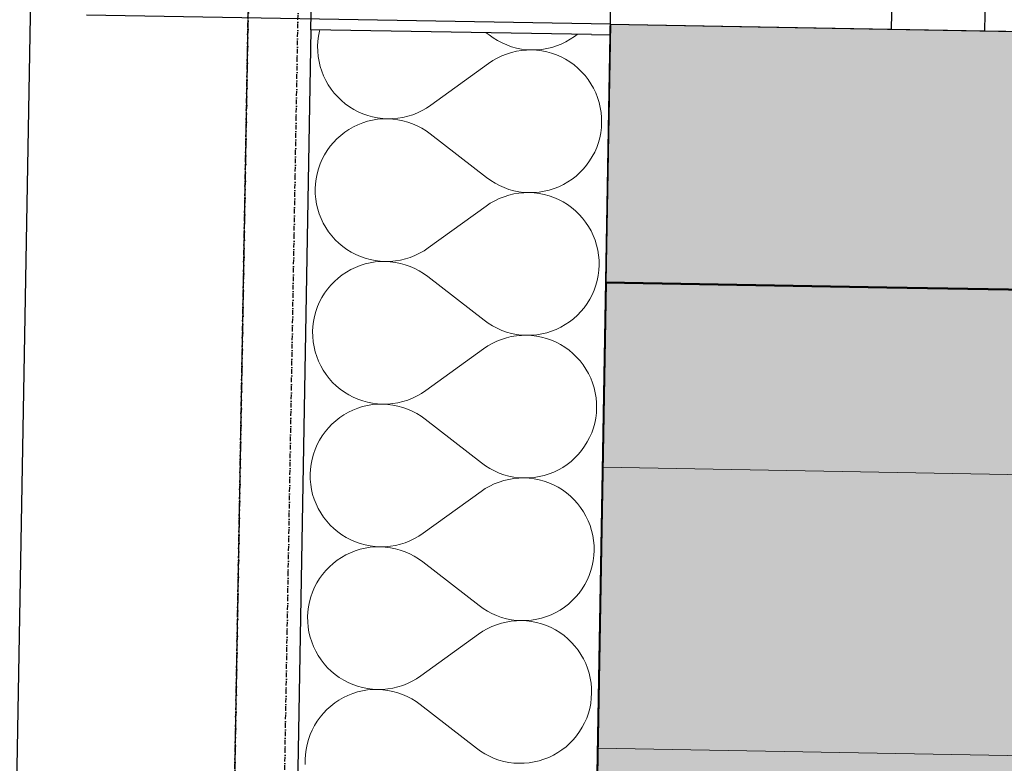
# Model space of a CAD drawing. Header units: millimetres. Extents: x -28761 to 4793, y -4271 to 20239.
# Tile 31 of 256: x -20669 to -20143, y 7256 to 7653. Entities that reach past the tile are written whole.
import ezdxf

# ---------------------------------------------------------------- set-up
doc = ezdxf.new("R2010")
doc.units = ezdxf.units.MM
doc.header["$MEASUREMENT"] = 0
doc.linetypes.add('Wipeout_Contour', pattern=[1000, 0, -1000])
doc.linetypes.add('Čerchovaná M', pattern=[4.5, 2.5, -0.85, 0.3, -0.85])
for name, color, linetype in [('5._POHLED ZÁPADNÍ_1_2D prvky - obecné', 7, 'Continuous'), ('5._POHLED ZÁPADNÍ_1_Konstrukce - nenosné', 7, 'Continuous'), ('5._POHLED ZÁPADNÍ_1_Konstrukce - nosné', 7, 'Continuous'), ('5._POHLED ZÁPADNÍ_1_Nové_Konstrukce - nenosné', 7, 'Continuous'), ('5._POHLED ZÁPADNÍ_1_Nové_Konstrukce - nosné', 7, 'Continuous'), ('5._POHLED ZÁPADNÍ_1_Nové_Otvory – Okna', 7, 'Continuous'), ('5._POHLED ZÁPADNÍ_1_Nové_Situace', 7, 'Continuous'), ('5._POHLED ZÁPADNÍ_1_Nové_Výplně - Povrchové', 7, 'Continuous'), ('5._POHLED ZÁPADNÍ_1_Nové_Výplně – Řezové', 7, 'Continuous'), ('5._POHLED ZÁPADNÍ_1_Nové_ZJEDNODUŠENÝ DVŮR', 7, 'Continuous'), ('5._POHLED ZÁPADNÍ_1_Výplně – Řezové', 7, 'Continuous')]:
    doc.layers.add(name, color=color, linetype=linetype)

# ---------------------------------------------------------------- blocks, each defined once
blk = doc.blocks.new('*X28', base_point=(-30186.65, -6515.26))
at = {"layer": '5._POHLED ZÁPADNÍ_1_Nové_Výplně – Řezové', "color": 21, "linetype": 'Continuous', "lineweight": 20, "true_color": 0xffaaaa}
for p, q in [((-20508.23, 7647.19), (-20508.4, 7646.55)), ((-20508.93, 7643.88), (-20509.27, 7641.18)), ((-20508.4, 7646.55), (-20508.93, 7643.88)), ((-20419.34, 7645.62), (-20417.87, 7644.47)), ((-20417.87, 7644.47), (-20415.66, 7642.88)), ((-20415.66, 7642.88), (-20413.35, 7641.45)), ((-20376.83, 7640.78), (-20374.46, 7642.13)), ((-20374.46, 7642.13), (-20372.2, 7643.64)), ((-20372.2, 7643.64), (-20370.75, 7644.77)), ((-20509.27, 7641.18), (-20509.42, 7638.47)), ((-20509.42, 7638.47), (-20509.37, 7635.74)), ((-20413.35, 7641.45), (-20410.94, 7640.19)), ((-20410.94, 7640.19), (-20408.45, 7639.1)), ((-20408.45, 7639.1), (-20405.88, 7638.19)), ((-20405.88, 7638.19), (-20403.26, 7637.47)), ((-20403.26, 7637.47), (-20400.59, 7636.94)), ((-20397.89, 7636.4), (-20400.6, 7636.16)), ((-20400.59, 7636.94), (-20397.89, 7636.6)), ((-20397.89, 7636.6), (-20395.17, 7636.45)), ((-20395.17, 7636.45), (-20397.89, 7636.4)), ((-20395.17, 7636.45), (-20392.45, 7636.5)), ((-20392.46, 7636.31), (-20395.17, 7636.45)), ((-20392.45, 7636.5), (-20389.74, 7636.74)), ((-20389.74, 7636.74), (-20387.06, 7637.18)), ((-20387.06, 7637.18), (-20384.41, 7637.8)), ((-20384.41, 7637.8), (-20381.81, 7638.61)), ((-20381.81, 7638.61), (-20379.28, 7639.61)), ((-20379.28, 7639.61), (-20376.83, 7640.78)), ((-20509.37, 7635.74), (-20509.12, 7633.04)), ((-20509.12, 7633.04), (-20508.69, 7630.35)), ((-20413.51, 7632.1), (-20415.88, 7630.75)), ((-20411.06, 7633.28), (-20413.51, 7632.1)), ((-20408.53, 7634.28), (-20411.06, 7633.28)), ((-20405.93, 7635.09), (-20408.53, 7634.28)), ((-20403.29, 7635.72), (-20405.93, 7635.09)), ((-20400.6, 7636.16), (-20403.29, 7635.72)), ((-20389.76, 7635.97), (-20392.46, 7636.31)), ((-20387.09, 7635.44), (-20389.76, 7635.97)), ((-20384.46, 7634.73), (-20387.09, 7635.44)), ((-20381.9, 7633.82), (-20384.46, 7634.73)), ((-20379.4, 7632.74), (-20381.9, 7633.82)), ((-20376.99, 7631.48), (-20379.4, 7632.74)), ((-20374.68, 7630.05), (-20376.99, 7631.48)), ((-20508.69, 7630.35), (-20508.06, 7627.7)), ((-20508.06, 7627.7), (-20507.25, 7625.11)), ((-20449.01, 7606.92), (-20418.14, 7629.24)), ((-20415.88, 7630.75), (-20418.14, 7629.24)), ((-20372.47, 7628.46), (-20374.68, 7630.05)), ((-20370.38, 7626.72), (-20372.47, 7628.46)), ((-20368.42, 7624.83), (-20370.38, 7626.72)), ((-20507.25, 7625.11), (-20506.25, 7622.58)), ((-20506.25, 7622.58), (-20505.08, 7620.12)), ((-20366.6, 7622.81), (-20368.42, 7624.83)), ((-20364.93, 7620.66), (-20366.6, 7622.81)), ((-20363.42, 7618.4), (-20364.93, 7620.66)), ((-20505.08, 7620.12), (-20503.73, 7617.76)), ((-20503.73, 7617.76), (-20502.22, 7615.5)), ((-20502.22, 7615.5), (-20500.55, 7613.35)), ((-20362.07, 7616.04), (-20363.42, 7618.4)), ((-20360.9, 7613.58), (-20362.07, 7616.04)), ((-20500.55, 7613.35), (-20498.73, 7611.33)), ((-20498.73, 7611.33), (-20496.77, 7609.44)), ((-20359.9, 7611.05), (-20360.9, 7613.58)), ((-20359.09, 7608.46), (-20359.9, 7611.05)), ((-20496.77, 7609.44), (-20494.68, 7607.7)), ((-20494.68, 7607.7), (-20492.47, 7606.11)), ((-20492.47, 7606.11), (-20490.16, 7604.68)), ((-20453.63, 7604.06), (-20451.27, 7605.41)), ((-20451.27, 7605.41), (-20449.01, 7606.92)), ((-20358.46, 7605.81), (-20359.09, 7608.46)), ((-20358.02, 7603.12), (-20358.46, 7605.81)), ((-20490.16, 7604.68), (-20487.74, 7603.42)), ((-20487.74, 7603.42), (-20485.25, 7602.33)), ((-20485.25, 7602.33), (-20482.68, 7601.43)), ((-20482.68, 7601.43), (-20480.06, 7600.71)), ((-20480.06, 7600.71), (-20477.39, 7600.18)), ((-20474.69, 7599.66), (-20477.4, 7599.42)), ((-20477.39, 7600.18), (-20474.69, 7599.85)), ((-20474.69, 7599.85), (-20471.97, 7599.7)), ((-20471.97, 7599.7), (-20474.69, 7599.66)), ((-20471.97, 7599.7), (-20469.25, 7599.76)), ((-20469.26, 7599.56), (-20471.97, 7599.7)), ((-20466.56, 7599.22), (-20469.26, 7599.56)), ((-20469.25, 7599.76), (-20466.54, 7600)), ((-20466.54, 7600), (-20463.86, 7600.44)), ((-20463.86, 7600.44), (-20461.21, 7601.07)), ((-20461.21, 7601.07), (-20458.62, 7601.88)), ((-20458.62, 7601.88), (-20456.09, 7602.88)), ((-20456.09, 7602.88), (-20453.63, 7604.06)), ((-20357.78, 7600.41), (-20358.02, 7603.12)), ((-20357.73, 7597.69), (-20357.78, 7600.41)), ((-20490.32, 7595.38), (-20492.68, 7594.03)), ((-20487.87, 7596.55), (-20490.32, 7595.38)), ((-20485.33, 7597.54), (-20487.87, 7596.55)), ((-20482.74, 7598.36), (-20485.33, 7597.54)), ((-20480.09, 7598.98), (-20482.74, 7598.36)), ((-20477.4, 7599.42), (-20480.09, 7598.98)), ((-20463.89, 7598.69), (-20466.56, 7599.22)), ((-20461.27, 7597.96), (-20463.89, 7598.69)), ((-20458.7, 7597.06), (-20461.27, 7597.96)), ((-20456.21, 7595.97), (-20458.7, 7597.06)), ((-20453.8, 7594.71), (-20456.21, 7595.97)), ((-20451.48, 7593.28), (-20453.8, 7594.71)), ((-20358.21, 7592.28), (-20357.88, 7594.98)), ((-20357.88, 7594.98), (-20357.73, 7597.69)), ((-20499.12, 7589.03), (-20501.01, 7587.07)), ((-20497.09, 7590.85), (-20499.12, 7589.03)), ((-20494.95, 7592.52), (-20497.09, 7590.85)), ((-20492.68, 7594.03), (-20494.95, 7592.52)), ((-20449.28, 7591.68), (-20451.48, 7593.28)), ((-20449.28, 7591.68), (-20419.21, 7568.29)), ((-20359.46, 7586.98), (-20358.74, 7589.61)), ((-20358.74, 7589.61), (-20358.21, 7592.28)), ((-20502.75, 7584.99), (-20504.34, 7582.78)), ((-20501.01, 7587.07), (-20502.75, 7584.99)), ((-20361.45, 7581.92), (-20360.37, 7584.42)), ((-20360.37, 7584.42), (-20359.46, 7586.98)), ((-20505.77, 7580.47), (-20507.03, 7578.05)), ((-20504.34, 7582.78), (-20505.77, 7580.47)), ((-20364.14, 7577.2), (-20362.71, 7579.51)), ((-20362.71, 7579.51), (-20361.45, 7581.92)), ((-20508.12, 7575.56), (-20509.03, 7572.99)), ((-20507.03, 7578.05), (-20508.12, 7575.56)), ((-20367.48, 7572.91), (-20365.74, 7574.99)), ((-20365.74, 7574.99), (-20364.14, 7577.2)), ((-20509.74, 7570.37), (-20510.27, 7567.7)), ((-20509.03, 7572.99), (-20509.74, 7570.37)), ((-20419.21, 7568.29), (-20417, 7566.7)), ((-20373.54, 7567.46), (-20371.39, 7569.13)), ((-20371.39, 7569.13), (-20369.37, 7570.95)), ((-20369.37, 7570.95), (-20367.48, 7572.91)), ((-20510.61, 7565), (-20510.76, 7562.29)), ((-20510.27, 7567.7), (-20510.61, 7565)), ((-20417, 7566.7), (-20414.69, 7565.27)), ((-20414.69, 7565.27), (-20412.28, 7564.01)), ((-20412.28, 7564.01), (-20409.79, 7562.92)), ((-20409.79, 7562.92), (-20407.22, 7562.01)), ((-20383.15, 7562.44), (-20380.62, 7563.43)), ((-20380.62, 7563.43), (-20378.17, 7564.6)), ((-20378.17, 7564.6), (-20375.8, 7565.95)), ((-20375.8, 7565.95), (-20373.54, 7567.46)), ((-20510.76, 7562.29), (-20510.71, 7559.57)), ((-20510.71, 7559.57), (-20510.47, 7556.86)), ((-20409.87, 7558.1), (-20412.4, 7557.1)), ((-20407.28, 7558.91), (-20409.87, 7558.1)), ((-20404.63, 7559.54), (-20407.28, 7558.91)), ((-20407.22, 7562.01), (-20404.6, 7561.29)), ((-20401.94, 7559.98), (-20404.63, 7559.54)), ((-20404.6, 7561.29), (-20401.93, 7560.76)), ((-20399.23, 7560.22), (-20401.94, 7559.98)), ((-20401.93, 7560.76), (-20399.23, 7560.42)), ((-20399.23, 7560.42), (-20396.51, 7560.27)), ((-20396.51, 7560.27), (-20399.23, 7560.22)), ((-20396.51, 7560.27), (-20393.79, 7560.32)), ((-20393.8, 7560.13), (-20396.51, 7560.27)), ((-20391.1, 7559.79), (-20393.8, 7560.13)), ((-20393.79, 7560.32), (-20391.08, 7560.56)), ((-20388.43, 7559.27), (-20391.1, 7559.79)), ((-20391.08, 7560.56), (-20388.4, 7561)), ((-20385.81, 7558.55), (-20388.43, 7559.27)), ((-20388.4, 7561), (-20385.75, 7561.62)), ((-20383.24, 7557.65), (-20385.81, 7558.55)), ((-20385.75, 7561.62), (-20383.15, 7562.44)), ((-20380.74, 7556.56), (-20383.24, 7557.65)), ((-20510.47, 7556.86), (-20510.03, 7554.17)), ((-20510.03, 7554.17), (-20509.4, 7551.52)), ((-20450.35, 7530.74), (-20419.48, 7553.06)), ((-20417.22, 7554.57), (-20419.48, 7553.06)), ((-20414.86, 7555.92), (-20417.22, 7554.57)), ((-20412.4, 7557.1), (-20414.86, 7555.92)), ((-20378.33, 7555.3), (-20380.74, 7556.56)), ((-20376.02, 7553.87), (-20378.33, 7555.3)), ((-20373.81, 7552.28), (-20376.02, 7553.87)), ((-20371.72, 7550.54), (-20373.81, 7552.28)), ((-20509.4, 7551.52), (-20508.59, 7548.93)), ((-20508.59, 7548.93), (-20507.59, 7546.4)), ((-20369.76, 7548.65), (-20371.72, 7550.54)), ((-20367.94, 7546.63), (-20369.76, 7548.65)), ((-20507.59, 7546.4), (-20506.42, 7543.94)), ((-20506.42, 7543.94), (-20505.07, 7541.58)), ((-20366.27, 7544.48), (-20367.94, 7546.63)), ((-20364.76, 7542.22), (-20366.27, 7544.48)), ((-20363.41, 7539.86), (-20364.76, 7542.22)), ((-20505.07, 7541.58), (-20503.56, 7539.32)), ((-20503.56, 7539.32), (-20501.89, 7537.17)), ((-20501.89, 7537.17), (-20500.07, 7535.15)), ((-20362.24, 7537.4), (-20363.41, 7539.86)), ((-20361.24, 7534.87), (-20362.24, 7537.4)), ((-20500.07, 7535.15), (-20498.11, 7533.26)), ((-20498.11, 7533.26), (-20496.02, 7531.52)), ((-20496.02, 7531.52), (-20493.81, 7529.93)), ((-20360.43, 7532.28), (-20361.24, 7534.87)), ((-20359.8, 7529.63), (-20360.43, 7532.28)), ((-20493.81, 7529.93), (-20491.5, 7528.5)), ((-20491.5, 7528.5), (-20489.09, 7527.24)), ((-20489.09, 7527.24), (-20486.59, 7526.16)), ((-20486.59, 7526.16), (-20484.02, 7525.25)), ((-20459.96, 7525.7), (-20457.43, 7526.7)), ((-20457.43, 7526.7), (-20454.97, 7527.88)), ((-20454.97, 7527.88), (-20452.61, 7529.23)), ((-20452.61, 7529.23), (-20450.35, 7530.74)), ((-20359.36, 7526.94), (-20359.8, 7529.63)), ((-20359.12, 7524.23), (-20359.36, 7526.94)), ((-20486.67, 7521.37), (-20489.21, 7520.37)), ((-20484.08, 7522.18), (-20486.67, 7521.37)), ((-20481.43, 7522.8), (-20484.08, 7522.18)), ((-20484.02, 7525.25), (-20481.4, 7524.53)), ((-20478.75, 7523.24), (-20481.43, 7522.8)), ((-20481.4, 7524.53), (-20478.73, 7524.01)), ((-20476.04, 7523.48), (-20478.75, 7523.24)), ((-20478.73, 7524.01), (-20476.03, 7523.67)), ((-20473.32, 7523.53), (-20476.04, 7523.48)), ((-20476.03, 7523.67), (-20473.32, 7523.53)), ((-20473.32, 7523.53), (-20470.6, 7523.58)), ((-20470.6, 7523.38), (-20473.32, 7523.53)), ((-20470.6, 7523.58), (-20467.89, 7523.82)), ((-20467.9, 7523.04), (-20470.6, 7523.38)), ((-20465.23, 7522.51), (-20467.9, 7523.04)), ((-20467.89, 7523.82), (-20465.2, 7524.26)), ((-20462.61, 7521.79), (-20465.23, 7522.51)), ((-20465.2, 7524.26), (-20462.55, 7524.89)), ((-20460.04, 7520.88), (-20462.61, 7521.79)), ((-20462.55, 7524.89), (-20459.96, 7525.7)), ((-20457.55, 7519.79), (-20460.04, 7520.88)), ((-20359.22, 7518.8), (-20359.07, 7521.51)), ((-20359.07, 7521.51), (-20359.12, 7524.23)), ((-20496.29, 7516.34), (-20498.44, 7514.67)), ((-20494.03, 7517.85), (-20496.29, 7516.34)), ((-20491.66, 7519.2), (-20494.03, 7517.85)), ((-20489.21, 7520.37), (-20491.66, 7519.2)), ((-20455.14, 7518.53), (-20457.55, 7519.79)), ((-20452.83, 7517.1), (-20455.14, 7518.53)), ((-20450.62, 7515.51), (-20452.83, 7517.1)), ((-20450.62, 7515.51), (-20420.55, 7492.12)), ((-20360.09, 7513.43), (-20359.56, 7516.1)), ((-20359.56, 7516.1), (-20359.22, 7518.8)), ((-20502.35, 7510.9), (-20504.09, 7508.81)), ((-20500.46, 7512.85), (-20502.35, 7510.9)), ((-20498.44, 7514.67), (-20500.46, 7512.85)), ((-20361.71, 7508.24), (-20360.8, 7510.81)), ((-20360.8, 7510.81), (-20360.09, 7513.43)), ((-20505.69, 7506.6), (-20507.12, 7504.29)), ((-20504.09, 7508.81), (-20505.69, 7506.6)), ((-20364.06, 7503.34), (-20362.8, 7505.75)), ((-20362.8, 7505.75), (-20361.71, 7508.24)), ((-20508.38, 7501.88), (-20509.46, 7499.38)), ((-20507.12, 7504.29), (-20508.38, 7501.88)), ((-20367.08, 7498.81), (-20365.49, 7501.02)), ((-20365.49, 7501.02), (-20364.06, 7503.34)), ((-20510.37, 7496.82), (-20511.09, 7494.19)), ((-20509.46, 7499.38), (-20510.37, 7496.82)), ((-20372.73, 7492.95), (-20370.71, 7494.77)), ((-20370.71, 7494.77), (-20368.82, 7496.73)), ((-20368.82, 7496.73), (-20367.08, 7498.81)), ((-20511.62, 7491.52), (-20511.95, 7488.82)), ((-20511.09, 7494.19), (-20511.62, 7491.52)), ((-20420.55, 7492.12), (-20418.35, 7490.52)), ((-20418.35, 7490.52), (-20416.03, 7489.09)), ((-20416.03, 7489.09), (-20413.62, 7487.83)), ((-20379.51, 7488.43), (-20377.15, 7489.77)), ((-20377.15, 7489.77), (-20374.88, 7491.28)), ((-20374.88, 7491.28), (-20372.73, 7492.95)), ((-20511.95, 7488.82), (-20512.1, 7486.11)), ((-20512.1, 7486.11), (-20512.05, 7483.39)), ((-20413.62, 7487.83), (-20411.13, 7486.74)), ((-20411.13, 7486.74), (-20408.56, 7485.84)), ((-20408.56, 7485.84), (-20405.94, 7485.11)), ((-20405.94, 7485.11), (-20403.27, 7484.58)), ((-20400.58, 7484.05), (-20403.29, 7483.8)), ((-20403.27, 7484.58), (-20400.57, 7484.24)), ((-20397.86, 7484.1), (-20400.58, 7484.05)), ((-20400.57, 7484.24), (-20397.86, 7484.1)), ((-20397.86, 7484.1), (-20395.14, 7484.14)), ((-20395.14, 7483.95), (-20397.86, 7484.1)), ((-20395.14, 7484.14), (-20392.43, 7484.39)), ((-20392.44, 7483.62), (-20395.14, 7483.95)), ((-20392.43, 7484.39), (-20389.74, 7484.82)), ((-20389.74, 7484.82), (-20387.09, 7485.44)), ((-20387.09, 7485.44), (-20384.5, 7486.26)), ((-20384.5, 7486.26), (-20381.96, 7487.25)), ((-20381.96, 7487.25), (-20379.51, 7488.43)), ((-20512.05, 7483.39), (-20511.81, 7480.68)), ((-20511.81, 7480.68), (-20511.37, 7477.99)), ((-20416.2, 7479.74), (-20418.56, 7478.39)), ((-20413.74, 7480.92), (-20416.2, 7479.74)), ((-20411.21, 7481.92), (-20413.74, 7480.92)), ((-20408.62, 7482.73), (-20411.21, 7481.92)), ((-20405.97, 7483.36), (-20408.62, 7482.73)), ((-20403.29, 7483.8), (-20405.97, 7483.36)), ((-20389.77, 7483.09), (-20392.44, 7483.62)), ((-20387.15, 7482.37), (-20389.77, 7483.09)), ((-20384.58, 7481.47), (-20387.15, 7482.37)), ((-20382.09, 7480.38), (-20384.58, 7481.47)), ((-20379.67, 7479.12), (-20382.09, 7480.38)), ((-20377.36, 7477.7), (-20379.67, 7479.12)), ((-20511.37, 7477.99), (-20510.74, 7475.35)), ((-20510.74, 7475.35), (-20509.93, 7472.75)), ((-20451.69, 7454.56), (-20420.82, 7476.88)), ((-20418.56, 7478.39), (-20420.82, 7476.88)), ((-20375.15, 7476.11), (-20377.36, 7477.7)), ((-20373.06, 7474.36), (-20375.15, 7476.11)), ((-20371.1, 7472.47), (-20373.06, 7474.36)), ((-20509.93, 7472.75), (-20508.93, 7470.22)), ((-20508.93, 7470.22), (-20507.76, 7467.76)), ((-20369.28, 7470.45), (-20371.1, 7472.47)), ((-20367.61, 7468.3), (-20369.28, 7470.45)), ((-20366.1, 7466.04), (-20367.61, 7468.3)), ((-20507.76, 7467.76), (-20506.41, 7465.4)), ((-20506.41, 7465.4), (-20504.9, 7463.14)), ((-20504.9, 7463.14), (-20503.23, 7460.99)), ((-20364.75, 7463.68), (-20366.1, 7466.04)), ((-20363.58, 7461.23), (-20364.75, 7463.68)), ((-20503.23, 7460.99), (-20501.41, 7458.97)), ((-20501.41, 7458.97), (-20499.45, 7457.08)), ((-20362.58, 7458.69), (-20363.58, 7461.23)), ((-20361.77, 7456.1), (-20362.58, 7458.69)), ((-20499.45, 7457.08), (-20497.36, 7455.34)), ((-20497.36, 7455.34), (-20495.15, 7453.75)), ((-20495.15, 7453.75), (-20492.84, 7452.32)), ((-20492.84, 7452.32), (-20490.43, 7451.06)), ((-20456.32, 7451.7), (-20453.95, 7453.05)), ((-20453.95, 7453.05), (-20451.69, 7454.56)), ((-20361.14, 7453.45), (-20361.77, 7456.1)), ((-20360.71, 7450.77), (-20361.14, 7453.45)), ((-20490.43, 7451.06), (-20487.93, 7449.98)), ((-20487.93, 7449.98), (-20485.37, 7449.07)), ((-20485.37, 7449.07), (-20482.74, 7448.36)), ((-20480.09, 7447.06), (-20482.77, 7446.62)), ((-20482.74, 7448.36), (-20480.07, 7447.83)), ((-20477.38, 7447.3), (-20480.09, 7447.06)), ((-20480.07, 7447.83), (-20477.37, 7447.49)), ((-20474.66, 7447.35), (-20477.38, 7447.3)), ((-20477.37, 7447.49), (-20474.66, 7447.35)), ((-20474.66, 7447.35), (-20471.94, 7447.4)), ((-20471.94, 7447.2), (-20474.66, 7447.35)), ((-20471.94, 7447.4), (-20469.23, 7447.64)), ((-20469.24, 7446.86), (-20471.94, 7447.2)), ((-20469.23, 7447.64), (-20466.54, 7448.08)), ((-20466.54, 7448.08), (-20463.9, 7448.71)), ((-20463.9, 7448.71), (-20461.3, 7449.52)), ((-20461.3, 7449.52), (-20458.77, 7450.52)), ((-20458.77, 7450.52), (-20456.32, 7451.7)), ((-20360.46, 7448.06), (-20360.71, 7450.77)), ((-20360.41, 7445.34), (-20360.46, 7448.06)), ((-20493, 7443.02), (-20495.37, 7441.67)), ((-20490.55, 7444.19), (-20493, 7443.02)), ((-20488.02, 7445.19), (-20490.55, 7444.19)), ((-20485.42, 7446), (-20488.02, 7445.19)), ((-20482.77, 7446.62), (-20485.42, 7446)), ((-20466.57, 7446.33), (-20469.24, 7446.86)), ((-20463.95, 7445.61), (-20466.57, 7446.33)), ((-20461.38, 7444.7), (-20463.95, 7445.61)), ((-20458.89, 7443.61), (-20461.38, 7444.7)), ((-20456.48, 7442.35), (-20458.89, 7443.61)), ((-20454.17, 7440.92), (-20456.48, 7442.35)), ((-20360.9, 7439.92), (-20360.56, 7442.62)), ((-20360.56, 7442.62), (-20360.41, 7445.34)), ((-20501.8, 7436.67), (-20503.69, 7434.72)), ((-20499.78, 7438.49), (-20501.8, 7436.67)), ((-20497.63, 7440.16), (-20499.78, 7438.49)), ((-20495.37, 7441.67), (-20497.63, 7440.16)), ((-20451.96, 7439.33), (-20454.17, 7440.92)), ((-20451.96, 7439.33), (-20421.89, 7415.94)), ((-20362.15, 7434.63), (-20361.43, 7437.25)), ((-20361.43, 7437.25), (-20360.9, 7439.92)), ((-20505.44, 7432.63), (-20507.03, 7430.42)), ((-20503.69, 7434.72), (-20505.44, 7432.63)), ((-20364.14, 7429.57), (-20363.05, 7432.06)), ((-20363.05, 7432.06), (-20362.15, 7434.63)), ((-20508.46, 7428.11), (-20509.72, 7425.7)), ((-20507.03, 7430.42), (-20508.46, 7428.11)), ((-20366.83, 7424.84), (-20365.4, 7427.16)), ((-20365.4, 7427.16), (-20364.14, 7429.57)), ((-20510.8, 7423.2), (-20511.71, 7420.64)), ((-20509.72, 7425.7), (-20510.8, 7423.2)), ((-20370.16, 7420.55), (-20368.42, 7422.64)), ((-20368.42, 7422.64), (-20366.83, 7424.84)), ((-20512.43, 7418.01), (-20512.96, 7415.35)), ((-20511.71, 7420.64), (-20512.43, 7418.01)), ((-20421.89, 7415.94), (-20419.69, 7414.34)), ((-20376.22, 7415.1), (-20374.08, 7416.77)), ((-20374.08, 7416.77), (-20372.05, 7418.59)), ((-20372.05, 7418.59), (-20370.16, 7420.55)), ((-20513.3, 7412.65), (-20513.44, 7409.93)), ((-20512.96, 7415.35), (-20513.3, 7412.65)), ((-20419.69, 7414.34), (-20417.37, 7412.91)), ((-20417.37, 7412.91), (-20414.96, 7411.65)), ((-20414.96, 7411.65), (-20412.47, 7410.56)), ((-20412.47, 7410.56), (-20409.9, 7409.66)), ((-20385.84, 7410.08), (-20383.31, 7411.07)), ((-20383.31, 7411.07), (-20380.85, 7412.25)), ((-20380.85, 7412.25), (-20378.49, 7413.59)), ((-20378.49, 7413.59), (-20376.22, 7415.1)), ((-20513.44, 7409.93), (-20513.39, 7407.21)), ((-20513.39, 7407.21), (-20513.15, 7404.5)), ((-20412.55, 7405.74), (-20415.08, 7404.74)), ((-20409.96, 7406.56), (-20412.55, 7405.74)), ((-20407.31, 7407.18), (-20409.96, 7406.56)), ((-20409.9, 7409.66), (-20407.28, 7408.94)), ((-20404.63, 7407.62), (-20407.31, 7407.18)), ((-20407.28, 7408.94), (-20404.61, 7408.4)), ((-20401.92, 7407.87), (-20404.63, 7407.62)), ((-20404.61, 7408.4), (-20401.91, 7408.06)), ((-20399.2, 7407.92), (-20401.92, 7407.87)), ((-20401.91, 7408.06), (-20399.2, 7407.92)), ((-20399.2, 7407.92), (-20396.48, 7407.96)), ((-20396.48, 7407.77), (-20399.2, 7407.92)), ((-20396.48, 7407.96), (-20393.77, 7408.21)), ((-20393.78, 7407.44), (-20396.48, 7407.77)), ((-20391.11, 7406.91), (-20393.78, 7407.44)), ((-20393.77, 7408.21), (-20391.08, 7408.64)), ((-20388.49, 7406.19), (-20391.11, 7406.91)), ((-20391.08, 7408.64), (-20388.43, 7409.27)), ((-20385.92, 7405.29), (-20388.49, 7406.19)), ((-20388.43, 7409.27), (-20385.84, 7410.08)), ((-20383.43, 7404.2), (-20385.92, 7405.29)), ((-20513.15, 7404.5), (-20512.71, 7401.81)), ((-20512.71, 7401.81), (-20512.09, 7399.17)), ((-20453.03, 7378.38), (-20422.16, 7400.7)), ((-20419.9, 7402.22), (-20422.16, 7400.7)), ((-20417.54, 7403.56), (-20419.9, 7402.22)), ((-20415.08, 7404.74), (-20417.54, 7403.56)), ((-20381.02, 7402.94), (-20383.43, 7404.2)), ((-20378.7, 7401.52), (-20381.02, 7402.94)), ((-20376.49, 7399.93), (-20378.7, 7401.52)), ((-20374.4, 7398.18), (-20376.49, 7399.93)), ((-20512.09, 7399.17), (-20511.27, 7396.57)), ((-20511.27, 7396.57), (-20510.27, 7394.04)), ((-20372.44, 7396.3), (-20374.4, 7398.18)), ((-20370.63, 7394.27), (-20372.44, 7396.3)), ((-20510.27, 7394.04), (-20509.1, 7391.59)), ((-20509.1, 7391.59), (-20507.75, 7389.22)), ((-20507.75, 7389.22), (-20506.24, 7386.96)), ((-20368.96, 7392.12), (-20370.63, 7394.27)), ((-20367.44, 7389.86), (-20368.96, 7392.12)), ((-20366.1, 7387.5), (-20367.44, 7389.86)), ((-20506.24, 7386.96), (-20504.57, 7384.81)), ((-20504.57, 7384.81), (-20502.75, 7382.79)), ((-20364.92, 7385.05), (-20366.1, 7387.5)), ((-20363.92, 7382.52), (-20364.92, 7385.05)), ((-20502.75, 7382.79), (-20500.79, 7380.9)), ((-20500.79, 7380.9), (-20498.7, 7379.16)), ((-20498.7, 7379.16), (-20496.5, 7377.57)), ((-20363.11, 7379.92), (-20363.92, 7382.52)), ((-20362.48, 7377.27), (-20363.11, 7379.92)), ((-20496.5, 7377.57), (-20494.18, 7376.14)), ((-20494.18, 7376.14), (-20491.77, 7374.88)), ((-20491.77, 7374.88), (-20489.27, 7373.8)), ((-20489.27, 7373.8), (-20486.71, 7372.89)), ((-20462.64, 7373.35), (-20460.11, 7374.34)), ((-20460.11, 7374.34), (-20457.66, 7375.52)), ((-20457.66, 7375.52), (-20455.29, 7376.87)), ((-20455.29, 7376.87), (-20453.03, 7378.38)), ((-20362.05, 7374.59), (-20362.48, 7377.27)), ((-20361.8, 7371.88), (-20362.05, 7374.59)), ((-20489.36, 7369.01), (-20491.89, 7368.01)), ((-20486.76, 7369.82), (-20489.36, 7369.01)), ((-20484.11, 7370.45), (-20486.76, 7369.82)), ((-20486.71, 7372.89), (-20484.08, 7372.18)), ((-20481.43, 7370.88), (-20484.11, 7370.45)), ((-20484.08, 7372.18), (-20481.41, 7371.65)), ((-20478.72, 7371.12), (-20481.43, 7370.88)), ((-20481.41, 7371.65), (-20478.71, 7371.31)), ((-20476, 7371.17), (-20478.72, 7371.12)), ((-20478.71, 7371.31), (-20476, 7371.17)), ((-20476, 7371.17), (-20473.28, 7371.22)), ((-20473.28, 7371.02), (-20476, 7371.17)), ((-20473.28, 7371.22), (-20470.57, 7371.46)), ((-20470.58, 7370.68), (-20473.28, 7371.02)), ((-20467.91, 7370.15), (-20470.58, 7370.68)), ((-20470.57, 7371.46), (-20467.88, 7371.9)), ((-20465.29, 7369.43), (-20467.91, 7370.15)), ((-20467.88, 7371.9), (-20465.24, 7372.53)), ((-20462.73, 7368.52), (-20465.29, 7369.43)), ((-20465.24, 7372.53), (-20462.64, 7373.35)), ((-20460.23, 7367.43), (-20462.73, 7368.52)), ((-20361.9, 7366.44), (-20361.75, 7369.16)), ((-20361.75, 7369.16), (-20361.8, 7371.88)), ((-20498.97, 7363.98), (-20501.12, 7362.31)), ((-20496.71, 7365.49), (-20498.97, 7363.98)), ((-20494.34, 7366.84), (-20496.71, 7365.49)), ((-20491.89, 7368.01), (-20494.34, 7366.84)), ((-20457.82, 7366.17), (-20460.23, 7367.43)), ((-20455.51, 7364.74), (-20457.82, 7366.17)), ((-20453.3, 7363.15), (-20455.51, 7364.74)), ((-20453.3, 7363.15), (-20423.23, 7339.76)), ((-20362.77, 7361.07), (-20362.24, 7363.74)), ((-20362.24, 7363.74), (-20361.9, 7366.44)), ((-20505.03, 7358.54), (-20506.78, 7356.45)), ((-20503.14, 7360.5), (-20505.03, 7358.54)), ((-20501.12, 7362.31), (-20503.14, 7360.5)), ((-20364.39, 7355.88), (-20363.49, 7358.45)), ((-20363.49, 7358.45), (-20362.77, 7361.07)), ((-20508.37, 7354.24), (-20509.8, 7351.93)), ((-20506.78, 7356.45), (-20508.37, 7354.24)), ((-20366.74, 7350.98), (-20365.48, 7353.39)), ((-20365.48, 7353.39), (-20364.39, 7355.88)), ((-20511.06, 7349.52), (-20512.14, 7347.02)), ((-20509.8, 7351.93), (-20511.06, 7349.52)), ((-20369.76, 7346.46), (-20368.17, 7348.66)), ((-20368.17, 7348.66), (-20366.74, 7350.98)), ((-20513.77, 7341.83), (-20514.3, 7339.17)), ((-20513.05, 7344.46), (-20513.77, 7341.83)), ((-20512.14, 7347.02), (-20513.05, 7344.46)), ((-20375.42, 7340.59), (-20373.39, 7342.41)), ((-20373.39, 7342.41), (-20371.5, 7344.37)), ((-20371.5, 7344.37), (-20369.76, 7346.46)), ((-20514.3, 7339.17), (-20514.64, 7336.47)), ((-20423.23, 7339.76), (-20421.03, 7338.17)), ((-20421.03, 7338.17), (-20418.71, 7336.73)), ((-20418.71, 7336.73), (-20416.3, 7335.47)), ((-20382.19, 7336.07), (-20379.83, 7337.41)), ((-20379.83, 7337.41), (-20377.57, 7338.93)), ((-20377.57, 7338.93), (-20375.42, 7340.59)), ((-20514.64, 7336.47), (-20514.78, 7333.75)), ((-20514.78, 7333.75), (-20514.73, 7331.03)), ((-20416.3, 7335.47), (-20413.81, 7334.39)), ((-20413.81, 7334.39), (-20411.25, 7333.48)), ((-20411.25, 7333.48), (-20408.62, 7332.76)), ((-20405.97, 7331.44), (-20408.65, 7331)), ((-20408.62, 7332.76), (-20405.95, 7332.23)), ((-20403.26, 7331.69), (-20405.97, 7331.44)), ((-20405.95, 7332.23), (-20403.26, 7331.89)), ((-20403.26, 7331.89), (-20400.54, 7331.74)), ((-20400.54, 7331.74), (-20403.26, 7331.69)), ((-20400.54, 7331.74), (-20397.82, 7331.79)), ((-20397.82, 7331.6), (-20400.54, 7331.74)), ((-20397.82, 7331.79), (-20395.11, 7332.03)), ((-20395.12, 7331.26), (-20397.82, 7331.6)), ((-20395.11, 7332.03), (-20392.42, 7332.46)), ((-20392.42, 7332.46), (-20389.78, 7333.09)), ((-20389.78, 7333.09), (-20387.18, 7333.9)), ((-20387.18, 7333.9), (-20384.65, 7334.89)), ((-20384.65, 7334.89), (-20382.19, 7336.07)), ((-20514.73, 7331.03), (-20514.49, 7328.32)), ((-20514.49, 7328.32), (-20514.05, 7325.64)), ((-20418.88, 7327.39), (-20421.24, 7326.04)), ((-20416.43, 7328.56), (-20418.88, 7327.39)), ((-20413.9, 7329.56), (-20416.43, 7328.56)), ((-20411.3, 7330.38), (-20413.9, 7329.56)), ((-20408.65, 7331), (-20411.3, 7330.38)), ((-20392.45, 7330.73), (-20395.12, 7331.26)), ((-20389.83, 7330.01), (-20392.45, 7330.73)), ((-20387.26, 7329.11), (-20389.83, 7330.01)), ((-20384.77, 7328.03), (-20387.26, 7329.11)), ((-20382.36, 7326.77), (-20384.77, 7328.03)), ((-20380.04, 7325.34), (-20382.36, 7326.77)), ((-20514.05, 7325.64), (-20513.43, 7322.99)), ((-20513.43, 7322.99), (-20512.61, 7320.39)), ((-20454.38, 7302.21), (-20423.5, 7324.52)), ((-20421.24, 7326.04), (-20423.5, 7324.52)), ((-20377.83, 7323.75), (-20380.04, 7325.34)), ((-20375.74, 7322), (-20377.83, 7323.75)), ((-20373.79, 7320.12), (-20375.74, 7322)), ((-20512.61, 7320.39), (-20511.62, 7317.86)), ((-20511.62, 7317.86), (-20510.44, 7315.41)), ((-20371.97, 7318.09), (-20373.79, 7320.12)), ((-20370.3, 7315.95), (-20371.97, 7318.09)), ((-20368.78, 7313.68), (-20370.3, 7315.95)), ((-20510.44, 7315.41), (-20509.09, 7313.04)), ((-20509.09, 7313.04), (-20507.58, 7310.78)), ((-20507.58, 7310.78), (-20505.91, 7308.63)), ((-20367.44, 7311.32), (-20368.78, 7313.68)), ((-20366.26, 7308.87), (-20367.44, 7311.32)), ((-20505.91, 7308.63), (-20504.09, 7306.61)), ((-20504.09, 7306.61), (-20502.13, 7304.72)), ((-20365.26, 7306.34), (-20366.26, 7308.87)), ((-20364.45, 7303.74), (-20365.26, 7306.34)), ((-20502.13, 7304.72), (-20500.04, 7302.98)), ((-20500.04, 7302.98), (-20497.84, 7301.39)), ((-20497.84, 7301.39), (-20495.52, 7299.96)), ((-20495.52, 7299.96), (-20493.11, 7298.7)), ((-20459, 7299.34), (-20456.64, 7300.69)), ((-20456.64, 7300.69), (-20454.38, 7302.21)), ((-20363.82, 7301.09), (-20364.45, 7303.74)), ((-20363.39, 7298.41), (-20363.82, 7301.09)), ((-20493.11, 7298.7), (-20490.61, 7297.62)), ((-20490.61, 7297.62), (-20488.05, 7296.72)), ((-20488.05, 7296.72), (-20485.42, 7296)), ((-20482.77, 7294.7), (-20485.45, 7294.27)), ((-20485.42, 7296), (-20482.76, 7295.47)), ((-20480.06, 7294.94), (-20482.77, 7294.7)), ((-20482.76, 7295.47), (-20480.06, 7295.13)), ((-20480.06, 7295.13), (-20477.34, 7294.99)), ((-20477.34, 7294.99), (-20480.06, 7294.94)), ((-20477.34, 7294.99), (-20474.62, 7295.04)), ((-20474.62, 7294.84), (-20477.34, 7294.99)), ((-20474.62, 7295.04), (-20471.91, 7295.29)), ((-20471.92, 7294.5), (-20474.62, 7294.84)), ((-20469.26, 7293.97), (-20471.92, 7294.5)), ((-20471.91, 7295.29), (-20469.22, 7295.72)), ((-20469.22, 7295.72), (-20466.58, 7296.35)), ((-20466.58, 7296.35), (-20463.98, 7297.17)), ((-20463.98, 7297.17), (-20461.45, 7298.17)), ((-20461.45, 7298.17), (-20459, 7299.34)), ((-20363.15, 7295.7), (-20363.39, 7298.41)), ((-20363.1, 7292.98), (-20363.15, 7295.7)), ((-20498.05, 7289.31), (-20500.31, 7287.8)), ((-20495.69, 7290.66), (-20498.05, 7289.31)), ((-20493.23, 7291.83), (-20495.69, 7290.66)), ((-20490.7, 7292.83), (-20493.23, 7291.83)), ((-20488.1, 7293.64), (-20490.7, 7292.83)), ((-20485.45, 7294.27), (-20488.1, 7293.64)), ((-20466.63, 7293.25), (-20469.26, 7293.97)), ((-20464.07, 7292.34), (-20466.63, 7293.25)), ((-20461.57, 7291.26), (-20464.07, 7292.34)), ((-20459.16, 7289.99), (-20461.57, 7291.26)), ((-20456.85, 7288.56), (-20459.16, 7289.99)), ((-20363.58, 7287.56), (-20363.24, 7290.26)), ((-20363.24, 7290.26), (-20363.1, 7292.98)), ((-20504.48, 7284.32), (-20506.37, 7282.36)), ((-20502.46, 7286.13), (-20504.48, 7284.32)), ((-20500.31, 7287.8), (-20502.46, 7286.13)), ((-20454.64, 7286.97), (-20456.85, 7288.56)), ((-20454.64, 7286.97), (-20424.58, 7263.58)), ((-20364.83, 7282.27), (-20364.11, 7284.89)), ((-20364.11, 7284.89), (-20363.58, 7287.56)), ((-20508.12, 7280.27), (-20509.71, 7278.07)), ((-20506.37, 7282.36), (-20508.12, 7280.27)), ((-20366.82, 7277.21), (-20365.73, 7279.7)), ((-20365.73, 7279.7), (-20364.83, 7282.27)), ((-20511.14, 7275.75), (-20512.4, 7273.34)), ((-20509.71, 7278.07), (-20511.14, 7275.75)), ((-20369.51, 7272.48), (-20368.08, 7274.8)), ((-20368.08, 7274.8), (-20366.82, 7277.21)), ((-20514.39, 7268.28), (-20515.11, 7265.66)), ((-20513.49, 7270.85), (-20514.39, 7268.28)), ((-20512.4, 7273.34), (-20513.49, 7270.85)), ((-20372.85, 7268.19), (-20371.1, 7270.28)), ((-20371.1, 7270.28), (-20369.51, 7272.48)), ((-20515.64, 7262.99), (-20515.98, 7260.29)), ((-20515.11, 7265.66), (-20515.64, 7262.99)), ((-20424.58, 7263.58), (-20422.37, 7261.99)), ((-20378.91, 7262.75), (-20376.76, 7264.42)), ((-20376.76, 7264.42), (-20374.73, 7266.23)), ((-20374.73, 7266.23), (-20372.85, 7268.19)), ((-20515.98, 7260.29), (-20516.12, 7257.57)), ((-20422.37, 7261.99), (-20420.06, 7260.56)), ((-20420.06, 7260.56), (-20417.65, 7259.29)), ((-20417.65, 7259.29), (-20415.15, 7258.21)), ((-20415.15, 7258.21), (-20412.59, 7257.3)), ((-20391.12, 7256.91), (-20388.52, 7257.72)), ((-20388.52, 7257.72), (-20385.99, 7258.72)), ((-20385.99, 7258.72), (-20383.53, 7259.89)), ((-20383.53, 7259.89), (-20381.17, 7261.24)), ((-20381.17, 7261.24), (-20378.91, 7262.75)), ((-20516.12, 7257.57), (-20516.07, 7254.85)), ((-20412.59, 7257.3), (-20409.96, 7256.58)), ((-20409.96, 7256.58), (-20407.3, 7256.05)), ((-20407.3, 7256.05), (-20404.6, 7255.71)), ((-20404.6, 7255.71), (-20401.88, 7255.56)), ((-20401.88, 7255.56), (-20399.16, 7255.61)), ((-20399.16, 7255.61), (-20396.45, 7255.85)), ((-20396.45, 7255.85), (-20393.76, 7256.28)), ((-20393.76, 7256.28), (-20391.12, 7256.91))]:
    blk.add_line(p, q, dxfattribs=at)

msp = doc.modelspace()

# ---------------------------------------------------------------- hatches: boundary and pattern name
at = {"layer": '5._POHLED ZÁPADNÍ_1_Nové_Výplně – Řezové', "linetype": 'Continuous', "lineweight": 0, "true_color": 0xf2b2b2}
msp.add_hatch(color=9, dxfattribs=at).paths.add_polyline_path([(-20355.42, 7512.3), (-19980.48, 7505.7), (-19978.05, 7643.54), (-20353, 7650.14)])
at = {"layer": '5._POHLED ZÁPADNÍ_1_Výplně – Řezové', "linetype": 'Continuous', "lineweight": 13}
msp.add_hatch(color=254, dxfattribs=at).paths.add_polyline_path([(-20382.34, 5983.82), (-20007.4, 5977.22), (-19980.48, 7505.7), (-20355.42, 7512.3)])

# ---------------------------------------------------------------- linework, layer by layer
at = {"layer": '5._POHLED ZÁPADNÍ_1_2D prvky - obecné', "color": 8, "linetype": 'Continuous', "lineweight": 13}
for p, q in [((-19982.22, 7407), (-20357.16, 7413.6)), ((-19984.86, 7257.02), (-20359.8, 7263.62))]:
    msp.add_line(p, q, dxfattribs=at)
at = {"layer": '5._POHLED ZÁPADNÍ_1_Konstrukce - nosné', "color": 7, "linetype": 'Continuous', "lineweight": 50}
for p, q in [((-20355.42, 7512.3), (-20255.44, 7510.54)), ((-20255.44, 7510.54), (-20205.45, 7509.66)), ((-20205.45, 7509.66), (-19980.48, 7505.7))]:
    msp.add_line(p, q, dxfattribs=at)
at = {"layer": '5._POHLED ZÁPADNÍ_1_Konstrukce - nosné', "color": 7, "linetype": 'Continuous', "lineweight": 50, "flags": 128}
msp.add_lwpolyline([(-20355.42, 7512.3), (-20382.34, 5983.82)], dxfattribs=at)
at = {"layer": '5._POHLED ZÁPADNÍ_1_Nové_Konstrukce - nenosné', "color": 1, "linetype": 'Continuous', "lineweight": 25, "flags": 128}
for points in [[(-20353, 7650.14), (-20355.42, 7512.3)], [(-20353, 7650.14), (-19978.05, 7643.54)]]:
    msp.add_lwpolyline(points, dxfattribs=at)
at = {"layer": '5._POHLED ZÁPADNÍ_1_Nové_Otvory – Okna', "color": 1, "linetype": 'Continuous', "lineweight": 25}
for p, q in [((-20353, 7650.14), (-20329.23, 8999.93)), ((-20202.14, 7697.49), (-20203.02, 7647.5)), ((-20153.03, 7646.62), (-20152.59, 7671.61)), ((-20353, 7650.14), (-20203.02, 7647.5)), ((-20203.02, 7647.5), (-20153.03, 7646.62)), ((-20203.02, 7647.5), (-20153.03, 7646.62)), ((-20153.03, 7646.62), (-19978.05, 7643.54))]:
    msp.add_line(p, q, dxfattribs=at)

# ---------------------------------------------------------------- wipeouts: each hides what was drawn before it
at = {"color": 254, "linetype": 'Wipeout_Contour', "lineweight": 0, "ltscale": 87829.541372}
msp.add_wipeout([(-20665.38, 10358), (-20834.68, 724.51), (-20784.69, 723.63), (-20615.46, 10352.94)], dxfattribs=at).dxf.layer = '5._POHLED ZÁPADNÍ_1_Nové_Výplně - Povrchové'

# ---------------------------------------------------------------- next in the draw order: linework, layer by layer
at = {"layer": '5._POHLED ZÁPADNÍ_1_Nové_Otvory – Okna', "color": 1, "linetype": 'Continuous', "lineweight": 25}
msp.add_line((-20353, 7650.14), (-20632.95, 7655.07), dxfattribs=at)
at = {"layer": '5._POHLED ZÁPADNÍ_1_Nové_Situace', "color": 1, "linetype": 'Continuous', "lineweight": 25, "flags": 128}
msp.add_lwpolyline([(-20784.69, 723.63), (-20615.46, 10352.94)], dxfattribs=at)
at = {"layer": '5._POHLED ZÁPADNÍ_1_Nové_ZJEDNODUŠENÝ DVŮR', "color": 1, "linetype": 'Čerchovaná M', "lineweight": 25}
for p, q in [((-20668.28, 728.56), (-20502.08, 10185.88)), ((-20668.2, 728.56), (-20501.99, 10185.88))]:
    msp.add_line(p, q, dxfattribs=at)
at = {"layer": '5._POHLED ZÁPADNÍ_1_Nové_ZJEDNODUŠENÝ DVŮR', "color": 1, "linetype": 'Čerchovaná M', "lineweight": 25, "flags": 128}
for points in [[(-20502.16, 10185.88), (-20668.37, 728.56)], [(-20641.64, 728.09), (-20475.43, 10185.41)]]:
    msp.add_lwpolyline(points, dxfattribs=at)

# ---------------------------------------------------------------- next in the draw order: wipeouts: each hides what was drawn before it
at = {"color": 254, "linetype": 'Wipeout_Contour', "lineweight": 0, "ltscale": 129213.79323}
msp.add_wipeout([(-20543.72, 5906.77), (-20393.74, 5904.13), (-20383.74, 5903.96), (-20353.1, 7644.45), (-20363.1, 7644.63), (-20513.07, 7647.27)], dxfattribs=at).dxf.layer = '5._POHLED ZÁPADNÍ_1_Nové_Výplně – Řezové'

# ---------------------------------------------------------------- next in the draw order: linework, layer by layer
at = {"layer": '5._POHLED ZÁPADNÍ_1_Nové_Konstrukce - nosné', "color": 1, "linetype": 'Continuous', "lineweight": 25}
for q in [(-20513.07, 7647.27), (-20353.1, 7644.45)]:
    msp.add_line((-20363.1, 7644.63), q, dxfattribs=at)
at = {"layer": '5._POHLED ZÁPADNÍ_1_Nové_Konstrukce - nosné', "color": 1, "linetype": 'Continuous', "lineweight": 25, "flags": 128}
for points in [[(-20513.07, 7647.27), (-20543.72, 5906.77)], [(-20383.74, 5903.96), (-20353.1, 7644.45)]]:
    msp.add_lwpolyline(points, dxfattribs=at)
at = {"layer": '5._POHLED ZÁPADNÍ_1_Nové_Otvory – Okna', "color": 1, "linetype": 'Continuous', "lineweight": 25}
for p, q in [((-20513.07, 7647.27), (-20489.3, 8997.06)), ((-20353.1, 7644.45), (-20329.33, 8994.25)), ((-20363.1, 7644.63), (-20513.07, 7647.27)), ((-20363.1, 7644.63), (-20353.1, 7644.45))]:
    msp.add_line(p, q, dxfattribs=at)

# ---------------------------------------------------------------- next in the draw order: block references
at = {"layer": '5._POHLED ZÁPADNÍ_1_Konstrukce - nenosné', "color": 9, "linetype": 'Continuous', "lineweight": 13}
msp.add_blockref('*X28', (-30186.65, -6515.26), dxfattribs=at)

doc.saveas('drawing.dxf')
